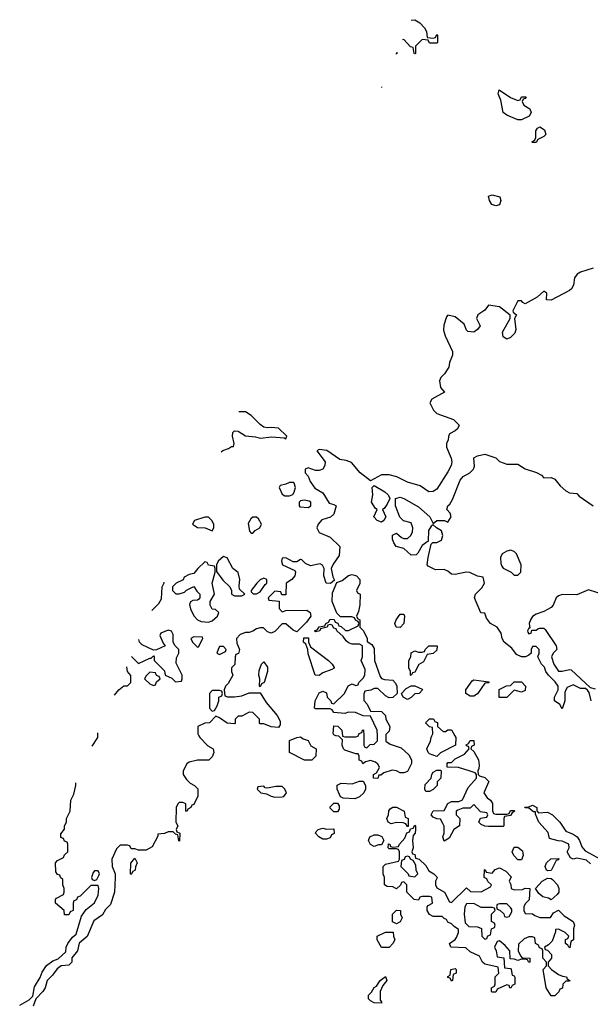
# Model space of a CAD drawing. Header units: inches. Extents: x 2601469 to 2753575, y 449403 to 582909.
# Tile 219 of 256: x 2625924 to 2629023, y 548540 to 553894. Entities that reach past the tile are written whole.
import ezdxf

# ---------------------------------------------------------------- set-up
doc = ezdxf.new("R2010")
doc.units = ezdxf.units.IN
doc.header["$MEASUREMENT"] = 0
doc.layers.add('C6524', color=7, linetype='Continuous')
doc.layers.add('C6525', color=7, linetype='Continuous')

msp = doc.modelspace()

# ---------------------------------------------------------------- linework, layer by layer
at = {"layer": 'C6524', "color": 4, "elevation": 32}
for points in [[(2626897, 550000), (2626902, 549990), (2626945.4, 549945.4), (2626974, 549930), (2626978, 549910), (2626970, 549886), (2626951.6, 549868.4), (2626890, 549868), (2626843.6, 549856.4), (2626831.6, 549848.4), (2626812, 549810), (2626812, 549790), (2626830, 549762), (2626850, 549742), (2626874, 549730), (2626891.6, 549711.6), (2626891.6, 549671.6), (2626870, 549626), (2626858, 549622), (2626854, 549610), (2626838, 549602), (2626831.6, 549588.4), (2626826, 549590), (2626826, 549630), (2626810, 549638), (2626790, 549638), (2626782, 549630), (2626774, 549610), (2626772, 549530), (2626782, 549510), (2626774, 549490), (2626778, 549478), (2626794, 549470), (2626792.7, 549427.3), (2626788.4, 549428.4), (2626782, 549462), (2626770, 549466), (2626758, 549478), (2626730, 549478), (2626711.1, 549468.9), (2626674, 549466), (2626674, 549454), (2626643.6, 549396.4), (2626610, 549378), (2626570, 549378), (2626550, 549386), (2626530, 549386), (2626522, 549402), (2626510, 549406), (2626470, 549406), (2626450, 549386), (2626424.7, 549330), (2626426, 549290), (2626442.8, 549250), (2626442.8, 549230), (2626439.1, 549150), (2626418, 549082), (2626390, 549055.3), (2626373.2, 549026.8), (2626327, 548993), (2626290, 548908.7), (2626247.7, 548872.3), (2626237.3, 548830), (2626207.9, 548792.1), (2626207.3, 548770), (2626190, 548752.7), (2626150, 548749.6), (2626126.6, 548733.4), (2626102, 548698), (2626074, 548670), (2626062, 548630), (2626050.4, 548609.6), (2626011, 548570), (2625997.3, 548530)], [(2626317.2, 549944.5), (2626349.2, 549990), (2626348.8, 550000)], [(2627912, 550000), (2627912, 549970), (2627935.3, 549955.3), (2627995.3, 549935.3), (2628036.9, 549896.9), (2628052, 549870), (2628052, 549850), (2628030, 549806), (2628010, 549798), (2627990, 549798), (2627970, 549808.7), (2627946.4, 549813.6), (2627901, 549799), (2627886, 549786), (2627874, 549786), (2627870, 549768), (2627846, 549770), (2627846, 549790), (2627862, 549798), (2627876.4, 549823.6), (2627878, 549830), (2627870, 549846), (2627856.4, 549856.4), (2627830, 549866), (2627802, 549858), (2627787.3, 549847.3), (2627782, 549862), (2627768.4, 549868.4), (2627768, 549890), (2627762, 549902), (2627750, 549902), (2627690, 549922), (2627682, 549930), (2627675.3, 549950), (2627678, 549978), (2627658, 549998), (2627643.3, 550000)], [(2627677.8, 550000), (2627678, 549998), (2627690, 549994), (2627750, 549994), (2627762, 549998), (2627762.7, 550000)], [(2627792.5, 550000), (2627794, 549950), (2627798, 549938), (2627810, 549934), (2627827.3, 549952.7), (2627850, 549954), (2627867.3, 549972.7), (2627866.7, 550000)], [(2628286.8, 550000), (2628292, 549990), (2628291.3, 549948.7), (2628210, 549908), (2628190, 549888), (2628150, 549902), (2628142, 549910), (2628135.3, 549930), (2628155.3, 549970), (2628158, 549990), (2628163, 550000)], [(2625924, 548536), (2625975.1, 548564.9), (2625995.3, 548584.7), (2626004.8, 548635.2), (2626034.8, 548685.2), (2626045.4, 548714.6), (2626069.4, 548750.6), (2626104.1, 548775.9), (2626132, 548788), (2626174.5, 548825.5), (2626177, 548850), (2626185.2, 548870), (2626210, 548904.7), (2626230, 548922), (2626260.2, 549019.8), (2626285.2, 549054.8), (2626330, 549092), (2626350, 549134), (2626354, 549170), (2626350, 549186), (2626310, 549186), (2626252.7, 549127.3), (2626238, 549122), (2626232.7, 549107.3), (2626218, 549102), (2626214, 549090), (2626214, 549050), (2626198, 549042), (2626190, 549026), (2626167.3, 549027.3), (2626166, 549050), (2626118, 549090), (2626118, 549110), (2626123.1, 549116.9), (2626162, 549138), (2626166, 549150), (2626166, 549170), (2626158, 549190), (2626158, 549218), (2626146, 549230), (2626142, 549242), (2626130, 549246), (2626120.4, 549260.4), (2626118, 549310), (2626130, 549322), (2626162, 549338), (2626167.3, 549352.7), (2626186, 549370), (2626186, 549410), (2626182, 549422), (2626167.3, 549427.3), (2626162, 549442), (2626147.3, 549447.3), (2626147.3, 549467.3), (2626167.3, 549492.7), (2626168, 549510), (2626178, 549530), (2626178, 549550), (2626198, 549590), (2626202, 549650), (2626217.2, 549682.8), (2626229.3, 549730.7), (2626229.4, 549744.6)], [(2629024.7, 549304.7), (2629003.1, 549323.1), (2628950, 549335.3), (2628930, 549328.7), (2628916.4, 549336.4), (2628898, 549370), (2628908, 549390), (2628906, 549410), (2628870, 549428), (2628848.9, 549428.9), (2628802, 549442), (2628793.6, 549473.6), (2628744, 549530), (2628726, 549574), (2628726, 549586), (2628714, 549586), (2628690, 549606), (2628670, 549608), (2628667.3, 549612.7), (2628690, 549614), (2628710, 549622), (2628732, 549610), (2628732.7, 549592.7), (2628742, 549582), (2628790, 549584.7), (2628818, 549570), (2628858, 549530), (2628890, 549482), (2628930, 549464.7), (2628951.3, 549450), (2628964.7, 549430), (2628976.9, 549396.9), (2628995.3, 549375.3), (2629098, 549318)]]:
    msp.add_lwpolyline(points, dxfattribs=at)
at = {"layer": 'C6524', "color": 4}
for points, elevation in [([(2627470, 549868), (2627388.9, 549908.9), (2627390, 549974), (2627428.4, 549991.6), (2627450, 549994), (2627463.6, 549983.6), (2627490, 549974), (2627505.4, 549945.4), (2627534, 549930), (2627532, 549890), (2627510, 549868)], 32), ([(2628510, 549574), (2628570, 549574), (2628582, 549578), (2628590, 549594), (2628610, 549594), (2628614, 549590), (2628598, 549582), (2628590, 549566), (2628558, 549562), (2628554, 549550), (2628554, 549510), (2628550, 549506), (2628470, 549506), (2628450, 549508), (2628430, 549518), (2628418, 549530), (2628427.3, 549552.7), (2628462, 549558), (2628466, 549570), (2628462, 549582), (2628427.3, 549587.3), (2628390, 549626), (2628370, 549606), (2628330, 549606), (2628303.6, 549596.4), (2628294, 549590), (2628294, 549570), (2628314, 549550), (2628312, 549510), (2628282, 549490), (2628256.9, 549443.1), (2628230, 549428), (2628222, 549450), (2628228.9, 549471.1), (2628228.9, 549508.9), (2628223.1, 549523.1), (2628210, 549546), (2628190, 549548), (2628170, 549558), (2628158, 549570), (2628170, 549591.3), (2628230, 549594), (2628248.9, 549631.1), (2628270, 549642), (2628310, 549642), (2628328.4, 549651.6), (2628360.2, 549719.8), (2628406, 549770), (2628406, 549790), (2628398, 549798), (2628366, 549810), (2628307.3, 549827.3), (2628246, 549830), (2628246, 549850), (2628250, 549854), (2628270, 549854), (2628290, 549874), (2628340.4, 549899.6), (2628366, 549930), (2628362, 549942), (2628350, 549946), (2628348.4, 549951.6), (2628362, 549958), (2628370, 549974), (2628390, 549974), (2628392, 549950), (2628378, 549942), (2628374, 549930), (2628390, 549914), (2628415.5, 549870), (2628419.1, 549840.9), (2628418, 549822), (2628412, 549810), (2628414, 549790), (2628422, 549782), (2628450, 549774), (2628471.6, 549751.6), (2628444.7, 549690), (2628463.5, 549663.5), (2628482, 549650), (2628491.3, 549631.3), (2628492.7, 549592.7), (2628498, 549578)], 32), ([(2628130, 549698), (2628124, 549710), (2628125.6, 549734.4), (2628158, 549770), (2628162, 549790), (2628170, 549802), (2628190, 549814), (2628210, 549814), (2628214, 549810), (2628212, 549770), (2628192, 549750), (2628192, 549730), (2628170, 549708), (2628150, 549698)], 32), ([(2627743.6, 549656.4), (2627680.4, 549660.4), (2627667.3, 549667.3), (2627660.4, 549680.4), (2627648, 549710), (2627648.4, 549731.6), (2627670, 549742), (2627730, 549738), (2627770, 549754), (2627790, 549754), (2627802, 549730), (2627802, 549710), (2627794, 549690), (2627770, 549668)], 32), ([(2627250, 549726), (2627218, 549722), (2627214, 549710), (2627234, 549690), (2627264.7, 549684.7), (2627290, 549671.3), (2627310, 549666.8), (2627350, 549667.3), (2627358, 549670), (2627373.2, 549690), (2627364, 549710), (2627350, 549724), (2627315.3, 549724.7), (2627270, 549715.3), (2627258, 549718)], 36), ([(2627630, 549586), (2627610, 549606), (2627610, 549614), (2627630, 549634), (2627650, 549634), (2627659.6, 549619.6), (2627659.6, 549600.4), (2627650, 549586)], 32), ([(2628030, 549506), (2628022, 549522), (2628007.3, 549527.3), (2627970, 549528.7), (2627942, 549522), (2627926, 549530), (2627918, 549550), (2627928, 549570), (2627928.4, 549591.6), (2627936.4, 549603.6), (2627950, 549612), (2627970, 549612), (2628012, 549590), (2628018, 549558), (2628034, 549550), (2628034, 549506)], 32), ([(2627590, 549492), (2627630, 549494), (2627631.6, 549468.4), (2627618, 549462), (2627610, 549446), (2627590, 549438), (2627570, 549438), (2627548, 549450), (2627528.4, 549471.6), (2627546, 549490), (2627570, 549498)], 32), ([(2628270, 549094), (2628350, 549174), (2628372.7, 549152.7), (2628430, 549152), (2628482, 549178), (2628486, 549190), (2628467.3, 549207.3), (2628462, 549222), (2628446, 549230), (2628448.4, 549271.6), (2628452.7, 549272.7), (2628458, 549258), (2628490, 549254), (2628507.3, 549272.7), (2628530, 549282), (2628563.6, 549263.6), (2628592.7, 549232.7), (2628582, 549210), (2628591.6, 549191.6), (2628594, 549170), (2628610, 549162), (2628655.3, 549164.7), (2628670, 549172), (2628694, 549170), (2628691.6, 549108.4), (2628670, 549086), (2628662, 549070), (2628662, 549050), (2628670, 549034), (2628710, 549032), (2628722, 549022), (2628750, 549011.3), (2628807.3, 549012.7), (2628823.1, 549036.9), (2628850, 549052), (2628880.7, 549020.7), (2628930.7, 548990.7), (2628938, 548970), (2628932, 548950), (2628932, 548890), (2628918, 548882), (2628912.7, 548847.3), (2628906, 548850), (2628902, 548862), (2628888, 548870), (2628888.4, 548891.6), (2628902, 548898), (2628906, 548910), (2628886, 548930), (2628850, 548948), (2628834, 548946), (2628834, 548934), (2628816.9, 548883.1), (2628796.9, 548863.1), (2628774, 548850), (2628778, 548838), (2628790, 548834), (2628812, 548810), (2628812, 548790), (2628794, 548770), (2628794, 548750), (2628812, 548730), (2628850, 548702), (2628872.7, 548692.7), (2628894, 548690), (2628898, 548678), (2628912, 548670), (2628910, 548666), (2628890, 548666), (2628874, 548650), (2628872.7, 548627.3), (2628858, 548622), (2628852.7, 548607.3), (2628830, 548586), (2628810, 548586), (2628784, 548630), (2628768, 548730), (2628786, 548750), (2628786, 548770), (2628766, 548790), (2628766, 548830), (2628762, 548842), (2628747.3, 548847.3), (2628742, 548862), (2628726, 548870), (2628722, 548902), (2628710, 548906), (2628690, 548906), (2628663.6, 548896.4), (2628632.7, 548867.3), (2628632, 548830), (2628643.6, 548803.6), (2628652.7, 548792.7), (2628694, 548790), (2628694, 548770), (2628690, 548768), (2628682, 548782), (2628670, 548786), (2628650, 548786), (2628630, 548778), (2628610, 548786), (2628587.3, 548787.3), (2628586, 548830), (2628560.4, 548860.4), (2628530, 548886), (2628518, 548882), (2628502, 548850), (2628511.6, 548831.6), (2628518, 548798), (2628552.7, 548792.7), (2628558, 548738), (2628590, 548734), (2628594, 548730), (2628598, 548698), (2628610, 548694), (2628612.7, 548687.3), (2628614, 548650), (2628598, 548642), (2628591.6, 548628.4), (2628586, 548630), (2628582, 548642), (2628570, 548646), (2628518, 548622), (2628510, 548606), (2628490, 548606), (2628486, 548610), (2628486, 548630), (2628502, 548638), (2628506, 548650), (2628506, 548690), (2628526, 548710), (2628522, 548742), (2628450, 548758), (2628438, 548770), (2628422, 548802), (2628370, 548826), (2628347.3, 548847.3), (2628266, 548850), (2628258, 548870), (2628288.4, 548891.6), (2628296.4, 548903.6), (2628308, 548930), (2628307.3, 548947.3), (2628283.1, 548963.1), (2628270, 548978), (2628250, 548986), (2628242, 549002), (2628230, 549006), (2628218, 549018), (2628170, 549018), (2628150, 549028), (2628138, 549050), (2628138, 549070), (2628142, 549078), (2628166, 549090), (2628162, 549122), (2628150, 549126), (2628110, 549126), (2628098, 549122), (2628090, 549106), (2628066, 549110), (2628026, 549150), (2628026, 549190), (2628010, 549206), (2627998, 549202), (2627992.7, 549187.3), (2627971.3, 549168.7), (2627950, 549178), (2627920.4, 549180.4), (2627906, 549190), (2627906, 549230), (2627898, 549250), (2627898, 549290), (2627910, 549302), (2627982, 549318), (2627986, 549330), (2627986, 549370), (2627982, 549382), (2627970, 549386), (2627930, 549386), (2627926, 549390), (2627927.3, 549412.7), (2627934, 549410), (2627938, 549398), (2627950, 549394), (2627982, 549398), (2627986, 549410), (2628016.4, 549443.6), (2628027.3, 549472.7), (2628042, 549478), (2628046, 549494), (2628062, 549498), (2628070, 549514), (2628074, 549510), (2628074, 549490), (2628072, 549470), (2628062, 549458), (2628058, 549430), (2628062, 549390), (2628054, 549370), (2628058, 549358), (2628070, 549354), (2628074, 549334), (2628094, 549330), (2628130, 549294), (2628145.4, 549265.4), (2628174, 549250), (2628190, 549234), (2628191.6, 549228.4), (2628182, 549210), (2628182, 549190), (2628190, 549174), (2628232, 549150), (2628258, 549098)], 32), ([(2627850, 549398), (2627828.7, 549408.7), (2627818, 549430), (2627826, 549450), (2627850, 549462), (2627870, 549462), (2627891.6, 549451.6), (2627902, 549430), (2627890, 549408), (2627872.7, 549407.3)], 32), ([(2628630, 549326), (2628608, 549350), (2628598, 549370), (2628610, 549394), (2628630, 549394), (2628655.3, 549375.3), (2628658, 549350), (2628650, 549326)], 32), ([(2626530, 549246), (2626526, 549250), (2626527.3, 549307.3), (2626550, 549334), (2626562, 549310), (2626552.7, 549287.3), (2626552, 549270), (2626538, 549262)], 32), ([(2628030, 549346), (2628018, 549342), (2628012, 549328), (2627998, 549322), (2627994, 549290), (2628034, 549250), (2628038, 549238), (2628070, 549234), (2628086, 549250), (2628078, 549270), (2628076.4, 549296.4), (2628062, 549322), (2628046, 549330), (2628042, 549342)], 32), ([(2628790, 549266), (2628786, 549270), (2628778, 549290), (2628786, 549310), (2628808.4, 549331.6), (2628852.7, 549332.7), (2628850, 549326), (2628838, 549322), (2628810, 549268)], 32), ([(2626350, 549266), (2626330, 549266), (2626323.6, 549256.4), (2626314, 549230), (2626318, 549218), (2626330, 549214), (2626342, 549218), (2626356.4, 549243.6), (2626358, 549250)], 32), ([(2628810, 549108), (2628796.4, 549116.4), (2628764.7, 549124.7), (2628743.1, 549143.1), (2628726, 549170), (2628762, 549210), (2628790, 549226), (2628810, 549224.7), (2628818, 549218), (2628844.7, 549190), (2628852, 549170), (2628852, 549150), (2628843.6, 549136.4)], 32), ([(2628390, 549088), (2628350, 549086), (2628342, 549070), (2628338, 549030), (2628343.6, 548983.6), (2628363.6, 548963.6), (2628410, 548962), (2628432.7, 548952.7), (2628434, 548910), (2628450, 548894), (2628462, 548898), (2628467.3, 548912.7), (2628482, 548918), (2628486, 548950), (2628502, 548958), (2628506, 548970), (2628502, 548982), (2628486, 548990), (2628486, 549030), (2628506, 549050), (2628502, 549062), (2628490, 549066), (2628430, 549066)], 32), ([(2628570, 549086), (2628530, 549086), (2628518, 549082), (2628514, 549070), (2628518, 549058), (2628532.7, 549052.7), (2628552.7, 549032.7), (2628558, 549018), (2628570, 549014), (2628582, 549018), (2628596.4, 549043.6), (2628596.4, 549056.4), (2628590, 549066)], 32), ([(2627970, 548978), (2627948.4, 548988.4), (2627948.7, 549030), (2627970, 549052), (2627992, 549050), (2627992, 549030), (2628002, 549010), (2627990, 548988)], 32), ([(2627889, 548849), (2627866, 548890), (2627866, 548910), (2627910, 548932), (2627952.7, 548932.7), (2627954, 548910), (2627962, 548890), (2627951.3, 548870), (2627930, 548849.2)], 32), ([(2628270, 548666), (2628262, 548682), (2628250, 548686), (2628248.9, 548691.1), (2628262, 548698), (2628266, 548730), (2628290, 548734), (2628294, 548730), (2628294, 548710), (2628278, 548702), (2628274, 548670)], 32), ([(2627890, 548546), (2627848.9, 548548.9), (2627830, 548558), (2627818, 548570), (2627818, 548590), (2627834.6, 548605.4), (2627849.3, 548630.7), (2627862, 548638), (2627882, 548670), (2627910, 548691.3), (2627918, 548670), (2627896.9, 548643.1), (2627882, 548610), (2627882, 548562), (2627890, 548554)], 32)]:
    msp.add_lwpolyline(points, close=True, dxfattribs=dict(at, elevation=elevation))
at = {"layer": 'C6525', "color": 4}
for points, elevation in [([(2628049.5, 553892.1), (2628070, 553894), (2628096.9, 553876.9), (2628122, 553850), (2628134, 553830), (2628138, 553798), (2628170, 553794)], 28), ([(2628170, 553794), (2628182, 553798), (2628190, 553814), (2628194, 553810), (2628194, 553770), (2628190, 553766), (2628150, 553766), (2628142, 553782), (2628110, 553786), (2628074, 553750), (2628074, 553710), (2628070, 553708), (2628066, 553710), (2628062, 553742), (2628047.3, 553747.3), (2628010, 553786), (2628002.5, 553785.1)], 28), ([(2627972.6, 553716.8), (2627972, 553710), (2627967.7, 553705.7)], 28), ([(2627890, 553528.7), (2627890, 553526), (2627888.8, 553526)], 28), ([(2629038, 552542), (2628970, 552521.2), (2628951.3, 552510), (2628938, 552490), (2628932, 552450), (2628922, 552430), (2628910, 552422), (2628810, 552368), (2628786, 552370), (2628787.3, 552407.3), (2628770, 552418), (2628734.4, 552385.6), (2628670, 552348.7), (2628656.4, 552356.4), (2628650, 552366), (2628630, 552366), (2628602, 552310), (2628603.6, 552303.6), (2628622, 552290), (2628611.3, 552268.7), (2628618, 552210), (2628612.7, 552190), (2628590, 552166), (2628570, 552157.2), (2628549.2, 552170), (2628545.6, 552194.4), (2628588, 552270), (2628587.3, 552287.3), (2628530, 552332.7), (2628470, 552342), (2628450, 552315.3), (2628412, 552290), (2628404.7, 552270), (2628424.7, 552230), (2628410.7, 552209.3), (2628390, 552195.3), (2628358, 552198), (2628350, 552206), (2628338.6, 552238.6), (2628290, 552279), (2628250, 552288), (2628242, 552278), (2628227.1, 552232.9), (2628226.4, 552206.4), (2628235.3, 552175.3), (2628274, 552090), (2628274, 552070), (2628258, 552030), (2628254.8, 552005.2), (2628231.1, 551968.9), (2628211.1, 551948.9), (2628204.7, 551930), (2628210, 551894), (2628232, 551868), (2628162, 551830), (2628152, 551810), (2628172, 551770), (2628190, 551752), (2628279.8, 551719.8), (2628311.3, 551690), (2628302, 551670), (2628290, 551658), (2628258, 551642), (2628252.7, 551627.3), (2628252, 551610), (2628242, 551590), (2628242, 551570), (2628266.8, 551510), (2628270.6, 551490), (2628266.8, 551470), (2628250, 551435.3), (2628190, 551340.9), (2628170, 551327.6), (2628146.2, 551326.2), (2628099.6, 551359.6), (2628030, 551379.3), (2627971.6, 551408.4), (2627930, 551419), (2627890, 551419), (2627830, 551386), (2627774, 551430), (2627726, 551486), (2627697.5, 551497.5), (2627662.5, 551502.5), (2627591.8, 551551.8), (2627550, 551557.2), (2627538, 551550), (2627582.8, 551490), (2627581, 551470), (2627570.7, 551449.3), (2627550, 551442), (2627530, 551442), (2627490, 551458), (2627474, 551450), (2627474, 551430), (2627491.6, 551411.6), (2627502, 551382), (2627526.8, 551346.8), (2627570, 551322), (2627604.7, 551264.7), (2627630, 551258), (2627642, 551250), (2627630, 551206), (2627611.6, 551188.4), (2627565.4, 551174.6), (2627544.7, 551150), (2627538, 551130), (2627550, 551104.7), (2627610, 551081), (2627662, 551030), (2627659.6, 550980.4), (2627626.4, 550933.6), (2627616, 550910), (2627624.7, 550864.7), (2627634, 550846), (2627612, 550828), (2627589.3, 550829.3), (2627575.3, 550870), (2627578, 550910), (2627568.4, 550928.4), (2627555.3, 550935.3), (2627504, 550924), (2627476.4, 550936.4), (2627456.4, 550956.4), (2627450, 550958), (2627430, 550946), (2627410, 550946), (2627370, 550968), (2627350, 550966), (2627346, 550950), (2627352, 550930), (2627418, 550898), (2627422, 550890), (2627418, 550870), (2627402, 550850), (2627372, 550830), (2627370, 550766), (2627347.3, 550767.3), (2627342, 550782), (2627310, 550786), (2627274, 550750), (2627278, 550738), (2627332.7, 550732.7), (2627332.7, 550692.7), (2627350, 550674), (2627370, 550682), (2627483.6, 550683.6), (2627502, 550670), (2627504.7, 550650), (2627482, 550618), (2627430, 550566), (2627410, 550575.3), (2627370, 550608), (2627350, 550608), (2627310, 550568), (2627290, 550558), (2627270, 550566), (2627247.3, 550587.3), (2627230, 550588), (2627210, 550582), (2627190, 550568.7), (2627170, 550562), (2627150, 550562), (2627122, 550550), (2627102, 550530), (2627103.6, 550503.6), (2627118, 550470), (2627111.6, 550448.4), (2627098, 550442), (2627094, 550430), (2627091.6, 550388.4), (2627074, 550370), (2627074, 550350), (2627082, 550330), (2627056, 550284), (2627042, 550270), (2627034, 550250), (2627038, 550218), (2627052.7, 550212.7), (2627090, 550212), (2627130, 550218), (2627170, 550234), (2627230, 550234), (2627262, 550182), (2627322, 550110), (2627339.6, 550079.6), (2627339.6, 550060.4), (2627330, 550046), (2627290, 550048.7), (2627250, 550066), (2627230, 550066), (2627226, 550070), (2627226, 550090), (2627190, 550126), (2627170, 550128), (2627130, 550106), (2627110, 550106), (2627094, 550090), (2627094, 550070), (2627090, 550066), (2627050, 550068.7), (2627010, 550098), (2626990, 550106), (2626954, 550070), (2626930, 550068.7), (2626892, 550050), (2626892, 550010), (2626897, 550000)], 32), ([(2627019.1, 551544.2), (2627027.7, 551552.3), (2627057.2, 551562.8), (2627074, 551574), (2627086, 551574), (2627088, 551590), (2627079, 551630), (2627082, 551650), (2627090, 551658), (2627110, 551656), (2627150, 551630.7), (2627205.4, 551625.4), (2627230, 551618), (2627294, 551626), (2627359.8, 551619.8), (2627370, 551614), (2627375.3, 551630), (2627330, 551672.3), (2627290, 551677.2), (2627270, 551674), (2627250, 551679), (2627230, 551693.2), (2627182, 551742), (2627150, 551761.2), (2627114.3, 551761)], 32), ([(2629028, 550190), (2629016.4, 550236.4), (2629008.4, 550248.4), (2628998, 550258), (2628970, 550258), (2628930, 550278), (2628898, 550262), (2628890.9, 550249.1), (2628884.7, 550235.3), (2628884.7, 550190), (2628870, 550146), (2628858, 550170), (2628828, 550190), (2628828.7, 550210), (2628849, 550250), (2628849, 550270), (2628832.9, 550292.9), (2628795.3, 550330), (2628782, 550350), (2628774, 550374), (2628758, 550390), (2628738, 550430), (2628746, 550450), (2628746, 550470), (2628730, 550486), (2628710, 550486), (2628702, 550470), (2628702, 550450), (2628690, 550438), (2628670.9, 550429.1), (2628650, 550428.7), (2628622.7, 550442.7), (2628596.5, 550476.5), (2628555.3, 550510), (2628544, 550530), (2628539, 550559), (2628518, 550590), (2628482, 550610), (2628460.2, 550640.2), (2628450, 550666), (2628428, 550668), (2628394, 550750), (2628399, 550770), (2628434.6, 550805.4), (2628448, 550830), (2628442, 550862), (2628410, 550868), (2628368.9, 550888.9), (2628349, 550889), (2628290, 550877.2), (2628270, 550879), (2628250, 550895.3), (2628230, 550904), (2628183.1, 550903.1), (2628142, 550922), (2628138, 550930), (2628142, 550970), (2628158, 551042), (2628168.7, 551051.3), (2628190, 551051.3), (2628215.3, 551064.7), (2628222, 551090), (2628214.6, 551114.6), (2628188, 551130), (2628170, 551148), (2628159.6, 551140.4), (2628144, 551116), (2628142, 551058), (2628110, 551035.3), (2628087.1, 550992.9), (2628076.8, 550983.2), (2628050, 550982.7), (2628010, 551018), (2627969, 551030), (2627955.3, 551050), (2627948.7, 551070), (2627948.9, 551091.1), (2627970, 551102), (2627998, 551078), (2628010, 551072), (2628030, 551072), (2628048, 551090), (2628058, 551110), (2628059, 551130), (2628050, 551158), (2628009, 551169), (2627989.1, 551189.1), (2627966, 551250), (2627966, 551290), (2627990, 551298), (2628010, 551291.3), (2628090, 551244.7), (2628151.3, 551190), (2628170, 551154), (2628189, 551171), (2628231.3, 551171.3), (2628250, 551162), (2628268, 551190), (2628262, 551210), (2628244, 551230), (2628249.3, 551250), (2628260.7, 551259.3), (2628275.3, 551284.7), (2628316, 551390), (2628333.2, 551410), (2628368.7, 551430), (2628388.7, 551450), (2628394, 551466), (2628390, 551511), (2628410, 551522.8), (2628450, 551531.3), (2628510, 551512), (2628530, 551492), (2628570, 551478), (2628630, 551478), (2628670, 551451), (2628731.6, 551431.6), (2628758, 551418), (2628770, 551402), (2628810, 551404.7), (2628830, 551396), (2628858.8, 551358.8), (2628890, 551331.3), (2628910, 551322), (2628950, 551318), (2628963.5, 551303.5), (2629038, 551250)], 32), ([(2627866.7, 550000), (2627866, 550030), (2627830, 550106), (2627790, 550108), (2627747.3, 550127.3), (2627710, 550128), (2627690, 550122), (2627630, 550126), (2627622, 550142), (2627610, 550146), (2627530, 550146), (2627526, 550150), (2627528, 550190), (2627550, 550234), (2627570, 550242), (2627590, 550234), (2627594, 550210), (2627614, 550190), (2627618, 550178), (2627630, 550174), (2627688, 550230), (2627708.7, 550271.3), (2627730, 550282), (2627750, 550274), (2627762, 550278), (2627766, 550290), (2627790, 550314), (2627798, 550330), (2627800.4, 550360.4), (2627778, 550410), (2627786, 550430), (2627786, 550490), (2627770, 550498), (2627730, 550498), (2627710, 550506), (2627696.4, 550516.4), (2627680.4, 550540.4), (2627646, 550570), (2627642, 550582), (2627630, 550586), (2627622, 550602), (2627610, 550606), (2627598, 550602), (2627594, 550590), (2627558, 550582), (2627554, 550570), (2627530, 550566), (2627526, 550570), (2627542, 550578), (2627550, 550592), (2627582, 550598), (2627586, 550610), (2627602, 550618), (2627610, 550634), (2627632.7, 550632.7), (2627638, 550618), (2627652.7, 550612.7), (2627658, 550598), (2627670, 550594), (2627692.7, 550572.7), (2627710, 550572), (2627762, 550598), (2627766, 550610), (2627762, 550622), (2627748, 550628), (2627742, 550642), (2627727.3, 550647.3), (2627667.3, 550647.3), (2627647.3, 550667.3), (2627622, 550730), (2627623.1, 550776.9), (2627646, 550834), (2627675.3, 550844.7), (2627710, 550872), (2627730, 550878), (2627754, 550870), (2627772, 550850), (2627771.6, 550828.4), (2627754, 550790), (2627758, 550778), (2627774, 550770), (2627772, 550712), (2627764.7, 550675.3), (2627754, 550650), (2627758, 550638), (2627772, 550630), (2627772, 550590), (2627791.3, 550570), (2627811.3, 550530), (2627812, 550512), (2627836, 550496), (2627850, 550474), (2627851.3, 550410), (2627882, 550322), (2627890, 550312), (2627905.4, 550305.4), (2627950, 550302), (2627965.4, 550285.4), (2627972, 550270), (2627974, 550230), (2627950, 550208), (2627930, 550206), (2627910, 550218), (2627870, 550258), (2627850, 550258), (2627831.6, 550248.4), (2627798, 550242), (2627792.7, 550227.3), (2627792.7, 550192.7), (2627811.6, 550171.6), (2627830, 550134), (2627890, 550131.3), (2627911, 550111), (2627912, 550090), (2627934, 550050), (2627930, 550026), (2627912, 550008), (2627912, 550000)], 32), ([(2626640.8, 550682), (2626680.4, 550719.6), (2626694.6, 550745.4), (2626698, 550810), (2626708.4, 550831.6), (2626708.4, 550836)], 32), ([(2629104.7, 550764.7), (2629013.2, 550793.2), (2628950, 550766), (2628870, 550768.7), (2628850, 550762), (2628838, 550750), (2628822, 550710), (2628810, 550698), (2628770, 550675.3), (2628730, 550662), (2628710, 550648), (2628698, 550630), (2628692, 550610), (2628694, 550586), (2628690, 550586), (2628682, 550570), (2628683.6, 550563.6), (2628690, 550554), (2628702, 550558), (2628706, 550574), (2628730, 550574), (2628738, 550582), (2628750, 550584.7), (2628770, 550584.7), (2628778, 550578), (2628838, 550490), (2628842, 550470), (2628822, 550450), (2628812, 550430), (2628824.7, 550390), (2628850, 550352), (2628870, 550351), (2628910, 550361), (2628918.8, 550358.8), (2629022, 550262), (2629050, 550256)], 32), ([(2626530.8, 550431.3), (2626570, 550394), (2626630, 550422), (2626638, 550422), (2626650, 550434), (2626654, 550430), (2626654, 550410), (2626710, 550354), (2626714, 550330), (2626750, 550314), (2626770, 550294), (2626802, 550298), (2626806, 550310), (2626806, 550330), (2626774.6, 550394.6), (2626775.3, 550424.7), (2626788, 550450), (2626788, 550470), (2626768, 550490), (2626758, 550510), (2626758, 550550), (2626748.4, 550568.4), (2626730, 550575.3), (2626690, 550558), (2626685.4, 550545.4), (2626703.6, 550503.6), (2626714, 550490), (2626667.3, 550467.3), (2626650, 550466), (2626590, 550495.3), (2626575.3, 550510), (2626571.2, 550523.4)], 32), ([(2626438.5, 550221), (2626462, 550250), (2626490, 550271), (2626510, 550272), (2626528, 550290), (2626528.4, 550328.4), (2626508.7, 550350), (2626505.8, 550374.4)], 32), ([(2628163, 550000), (2628168, 550010), (2628166, 550046), (2628150, 550048), (2628128, 550070), (2628150, 550092), (2628172, 550092), (2628178, 550078), (2628192.7, 550072.7), (2628194, 550050), (2628223.6, 550023.6), (2628236.4, 550023.6), (2628250, 550032), (2628270, 550032), (2628286.8, 550000)], 32), ([(2627643.3, 550000), (2627640.4, 550000.4), (2627630, 550006), (2627627.3, 550012.7), (2627630, 550054), (2627652.7, 550052.7), (2627674, 550030), (2627677.8, 550000)], 32), ([(2627762.7, 550000), (2627767.3, 550012.7), (2627782, 550018), (2627786, 550030), (2627791.6, 550031.6), (2627792.5, 550000)], 32), ([(2626348.8, 550000), (2626348.3, 550015.4)], 32)]:
    msp.add_lwpolyline(points, dxfattribs=dict(at, elevation=elevation))
for points, elevation in [([(2628630, 553454), (2628642, 553458), (2628650, 553474), (2628674, 553474), (2628670, 553466), (2628658, 553462), (2628654, 553450), (2628662, 553430), (2628694, 553410), (2628702, 553390), (2628691, 553369), (2628650, 553349), (2628629.3, 553349.3), (2628570, 553375.3), (2628549.1, 553389.1), (2628537.2, 553457.2), (2628522, 553490), (2628528, 553512), (2628590, 553471.3)], 28), ([(2628710, 553226), (2628706, 553230), (2628722, 553238), (2628727.3, 553252.7), (2628728, 553290), (2628736.4, 553303.6), (2628750, 553312), (2628775.3, 553295.3), (2628782, 553270), (2628770, 553258), (2628738, 553242), (2628730, 553226)], 28), ([(2628510, 552882), (2628488.9, 552888.9), (2628475.3, 552910), (2628470, 552934), (2628490, 552942), (2628532, 552930), (2628538, 552910), (2628530, 552888)], 28), ([(2627410, 551378), (2627390, 551378), (2627370, 551368), (2627338, 551362), (2627334, 551350), (2627350, 551314), (2627364.7, 551304.7), (2627390, 551304.7), (2627408.4, 551311.6), (2627414.6, 551325.4), (2627422, 551350), (2627414, 551374)], 32), ([(2627890, 551162), (2627866, 551170), (2627848, 551190), (2627866, 551230), (2627856.4, 551236.4), (2627835.3, 551270), (2627841.2, 551310), (2627838, 551350), (2627850, 551362), (2627907.5, 551327.5), (2627924.7, 551310), (2627934, 551290), (2627919.8, 551260.2), (2627903.6, 551236.4), (2627894, 551230), (2627912, 551190), (2627902, 551170)], 32), ([(2627470, 551282), (2627450, 551278), (2627442, 551270), (2627442, 551250), (2627446, 551246), (2627490, 551242), (2627506, 551250), (2627506, 551270), (2627496.4, 551276.4)], 32), ([(2626930, 551188.7), (2626874, 551170), (2626862, 551150), (2626890, 551132), (2626931.1, 551131.1), (2626970, 551114), (2626978, 551130), (2626978, 551150), (2626968, 551170), (2626950, 551188)], 32), ([(2627210, 551188), (2627190, 551188), (2627179.6, 551180.4), (2627164.7, 551155.3), (2627172.7, 551112.7), (2627182, 551102), (2627190, 551102), (2627203.1, 551116.9), (2627228.4, 551131.6), (2627238, 551150), (2627220.4, 551180.4)], 32), ([(2628590, 551009), (2628570, 551004), (2628544.7, 550990), (2628536, 550970), (2628536.9, 550936.9), (2628542, 550922), (2628550, 550912), (2628594, 550890), (2628610, 550874), (2628630, 550874), (2628646, 550890), (2628648, 550930), (2628622, 550990), (2628610, 551002)], 32), ([(2626930, 550946), (2626890.8, 550909.2), (2626870, 550882), (2626843.6, 550876.4), (2626818, 550862), (2626812, 550848), (2626774, 550830), (2626754, 550810), (2626754, 550790), (2626772.7, 550772.7), (2626790, 550772), (2626819, 550781), (2626830, 550792), (2626870, 550812), (2626886, 550786), (2626902, 550770), (2626902, 550750), (2626896.9, 550743.1), (2626890, 550738), (2626863.6, 550736.4), (2626851.6, 550728.4), (2626846, 550714), (2626851, 550690), (2626870, 550652), (2626890, 550631.3), (2626910, 550621), (2626950, 550618), (2626970, 550624.7), (2626998, 550650), (2627006, 550670), (2626987.3, 550687.3), (2626970, 550688), (2626958, 550710), (2626958, 550730), (2626982, 550770), (2626969, 550830), (2626986, 550890), (2626986, 550910), (2626982, 550922), (2626950, 550928), (2626942, 550942)], 32), ([(2627030, 550975.3), (2627002, 550950), (2626992, 550930), (2626992.7, 550892.7), (2627026.8, 550846.8), (2627064.7, 550810), (2627074, 550790), (2627074, 550770), (2627090, 550762), (2627130, 550762), (2627146, 550770), (2627118, 550798), (2627115.3, 550815.3), (2627119.3, 550850), (2627110, 550888), (2627082, 550910), (2627050, 550968)], 32), ([(2627250, 550858), (2627230, 550848), (2627212, 550830), (2627182, 550790), (2627182, 550782), (2627192.7, 550772.7), (2627210, 550772), (2627230, 550782), (2627256.4, 550823.6), (2627266, 550830), (2627266, 550850)], 32), ([(2627990, 550589.2), (2627968, 550590), (2627962, 550610), (2627969, 550630), (2627990, 550662), (2628010, 550662), (2628014.8, 550650), (2628010.8, 550610)], 32), ([(2626870, 550538), (2626854, 550530), (2626862, 550510), (2626890, 550482), (2626895.3, 550484.7), (2626918, 550530), (2626916.4, 550536.4)], 32), ([(2627550, 550328), (2627529, 550330), (2627490, 550446), (2627488.7, 550468.7), (2627478, 550498), (2627466, 550510), (2627468, 550532), (2627492, 550532), (2627492, 550510), (2627503.6, 550483.6), (2627602, 550410), (2627622, 550390), (2627631.6, 550371.6), (2627632, 550368), (2627619.6, 550360.4), (2627570, 550342)], 32), ([(2627030, 550486), (2627010, 550486), (2627002, 550470), (2626994, 550450), (2627010, 550442), (2627042, 550458), (2627046, 550470)], 32), ([(2628050, 550328), (2628046, 550330), (2628046, 550350), (2628038, 550370), (2628038, 550410), (2628048, 550430), (2628050, 550452), (2628070, 550462), (2628090, 550454), (2628110, 550454), (2628122, 550458), (2628126, 550470), (2628146, 550490), (2628192, 550490), (2628190, 550466), (2628170, 550448), (2628138, 550442), (2628116.9, 550403.1), (2628091.6, 550388.4), (2628070, 550346), (2628058, 550342)], 32), ([(2627230, 550266), (2627226, 550270), (2627228, 550310), (2627222, 550330), (2627224.7, 550355.3), (2627238, 550390), (2627250, 550402), (2627270, 550374), (2627270.7, 550349.3), (2627252, 550290), (2627238, 550282)], 32), ([(2626630, 550346), (2626610, 550326), (2626602, 550310), (2626630, 550282), (2626650, 550274), (2626662, 550278), (2626667.3, 550292.7), (2626686, 550310), (2626682, 550322), (2626667.3, 550327.3), (2626662, 550342)], 32), ([(2628370, 550215.3), (2628348, 550230), (2628348, 550250), (2628381.2, 550298.8), (2628390, 550304.7), (2628472.7, 550292.7), (2628471.6, 550288.4), (2628450, 550286), (2628410, 550228.7), (2628390, 550215.3)], 32), ([(2628650, 550238), (2628610, 550248), (2628570, 550208.7), (2628528.7, 550208.7), (2628528.7, 550251.3), (2628568.4, 550271.6), (2628590, 550274), (2628610, 550294), (2628650, 550294), (2628672, 550270), (2628670, 550246)], 32), ([(2627010, 550246), (2626970, 550246), (2626954, 550230), (2626954, 550150), (2626970, 550134), (2626982, 550138), (2626996.4, 550163.6), (2627006, 550190), (2627006, 550210), (2627022, 550218), (2627026, 550230), (2627022, 550242)], 32), ([(2628030, 550198), (2628006, 550210), (2627998, 550230), (2628023.1, 550256.9), (2628050, 550272), (2628070, 550272), (2628110, 550254), (2628112, 550250), (2628094, 550230), (2628070, 550228), (2628050, 550208)], 32)]:
    msp.add_lwpolyline(points, close=True, dxfattribs=dict(at, elevation=elevation))

doc.saveas('drawing.dxf')
